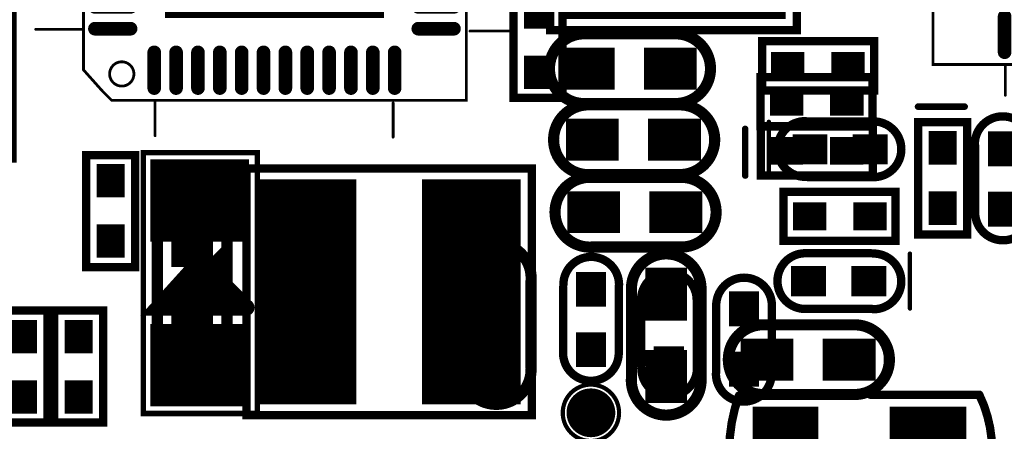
# Model space of a CAD drawing. Extents: x 68 to 180, y 55 to 144.
# Tile 9 of 27: x 83 to 101, y 99 to 106. Entities that reach past the tile are written whole.
import ezdxf

# ---------------------------------------------------------------- set-up
doc = ezdxf.new("R2010")
doc.units = 0
doc.header["$MEASUREMENT"] = 0
doc.layers.get('0').update_dxf_attribs({"linetype": 'CONTINUOUS'})
for name, color, linetype in [('DRIL_NPLTE_THRU_01', 16, 'CONTINUOUS'), ('DRIL_NPLTE_THRU_02', 4, 'CONTINUOUS'), ('DRIL_NPLTE_THRU_03', 96, 'CONTINUOUS'), ('DRIL_NPLTE_THRU_04', 136, 'CONTINUOUS'), ('DRIL_NPLTE_THRU_05', 34, 'CONTINUOUS'), ('DRIL_NPLTE_THRU_06', 176, 'CONTINUOUS'), ('DRIL_PLTE_THRU_01', 16, 'CONTINUOUS'), ('DRIL_PLTE_THRU_02', 4, 'CONTINUOUS'), ('DRIL_PLTE_THRU_03', 96, 'CONTINUOUS'), ('DRIL_PLTE_THRU_04', 136, 'CONTINUOUS'), ('DRIL_PLTE_THRU_05', 34, 'CONTINUOUS'), ('DRIL_PLTE_THRU_06', 176, 'CONTINUOUS'), ('DRIL_SYMBOL', 2, 'CONTINUOUS'), ('PADS_BOT', 5, 'CONTINUOUS'), ('PADS_INNER', 1, 'CONTINUOUS'), ('PADS_TOP', 1, 'CONTINUOUS'), ('PART_BOT_2DLINE_00', 253, 'CONTINUOUS'), ('PART_TOP_2DLINE_00', 67, 'CONTINUOUS'), ('PART_TOP_2DLINE_01', 67, 'CONTINUOUS')]:
    doc.layers.add(name, color=color, linetype=linetype)

# ---------------------------------------------------------------- blocks, each defined once
blk = doc.blocks.new('SMOOTH_0$2032')
at = {"const_width": 0.1016}
blk.add_lwpolyline([(-0.0508, 0, 1), (0.0508, 0, 1)], format="xyb", close=True, dxfattribs=at)
blk = doc.blocks.new('PART_BODY_TOP_5734')
at = {"layer": 'PART_TOP_2DLINE_00', "const_width": 0.2032}
blk.add_lwpolyline([(-0.025146, 0.635), (1.575054, 0.635, -1.036434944), (1.575054, -0.635), (-0.025146, -0.635, -1.07236871)], format="xyb", close=True, dxfattribs=at)
at = {"layer": 'PART_TOP_2DLINE_00'}
for p in [(-0.025146, 0.635), (1.575054, 0.635), (-0.025146, -0.635), (1.575054, -0.635)]:
    blk.add_blockref('SMOOTH_0$2032', p, dxfattribs=at)
blk = doc.blocks.new('DRIL_HOLE_0')
blk.add_lwpolyline([(0, 0, 1), (0, 0, 1)], format="xyb", close=True)
blk = doc.blocks.new('PAD_0')
blk.add_lwpolyline([(0, 0, 1), (0, 0, 1)], format="xyb", close=True)
blk = doc.blocks.new('PAD_7')
at = {"const_width": 0.762}
blk.add_lwpolyline([(-0.4826, 0), (0.4826, 0)], dxfattribs=at)
blk = doc.blocks.new('STK_TOP_19')
at = {"layer": 'DRIL_PLTE_THRU_01'}
blk.add_blockref('DRIL_HOLE_0', (0, 0), dxfattribs=at)
at = {"layer": 'DRIL_PLTE_THRU_02'}
blk.add_blockref('DRIL_HOLE_0', (0, 0), dxfattribs=at)
at = {"layer": 'DRIL_PLTE_THRU_03'}
blk.add_blockref('DRIL_HOLE_0', (0, 0), dxfattribs=at)
at = {"layer": 'DRIL_PLTE_THRU_04'}
blk.add_blockref('DRIL_HOLE_0', (0, 0), dxfattribs=at)
at = {"layer": 'DRIL_PLTE_THRU_05'}
blk.add_blockref('DRIL_HOLE_0', (0, 0), dxfattribs=at)
at = {"layer": 'DRIL_PLTE_THRU_06'}
blk.add_blockref('DRIL_HOLE_0', (0, 0), dxfattribs=at)
at = {"layer": 'PADS_BOT'}
blk.add_blockref('PAD_0', (0, 0), dxfattribs=at)
at = {"layer": 'PADS_INNER'}
blk.add_blockref('PAD_0', (0, 0), dxfattribs=at)
at = {"layer": 'PADS_TOP'}
blk.add_blockref('PAD_7', (0, 0), dxfattribs=at)
blk = doc.blocks.new('SYM_TOP_17')
for name, p in [('PART_BODY_TOP_5734', (0, 0)), ('STK_TOP_19', (0, 0)), ('STK_TOP_19', (1.500124, 0))]:
    blk.add_blockref(name, p)
blk = doc.blocks.new('PART_TOP_33')
blk.add_blockref('SYM_TOP_17', (0, 0))
blk = doc.blocks.new('PART_TOP_36')
blk.add_blockref('SYM_TOP_17', (0, 0))
blk = doc.blocks.new('PART_TOP_37')
blk.add_blockref('SYM_TOP_17', (0, 0))
blk = doc.blocks.new('PART_TOP_38')
blk.add_blockref('SYM_TOP_17', (0, 0))
blk = doc.blocks.new('PART_BODY_BOT_5734')
at = {"layer": 'PART_BOT_2DLINE_00', "const_width": 0.2032}
blk.add_lwpolyline([(-0.025146, 0.635), (1.575054, 0.635, -1.036434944), (1.575054, -0.635), (-0.025146, -0.635, -1.07236871)], format="xyb", close=True, dxfattribs=at)
at = {"layer": 'PART_BOT_2DLINE_00'}
for p in [(-0.025146, 0.635), (1.575054, 0.635), (-0.025146, -0.635), (1.575054, -0.635)]:
    blk.add_blockref('SMOOTH_0$2032', p, dxfattribs=at)
blk = doc.blocks.new('STK_BOT_19')
at = {"layer": 'DRIL_PLTE_THRU_01'}
blk.add_blockref('DRIL_HOLE_0', (0, 0), dxfattribs=at)
at = {"layer": 'DRIL_PLTE_THRU_02'}
blk.add_blockref('DRIL_HOLE_0', (0, 0), dxfattribs=at)
at = {"layer": 'DRIL_PLTE_THRU_03'}
blk.add_blockref('DRIL_HOLE_0', (0, 0), dxfattribs=at)
at = {"layer": 'DRIL_PLTE_THRU_04'}
blk.add_blockref('DRIL_HOLE_0', (0, 0), dxfattribs=at)
at = {"layer": 'DRIL_PLTE_THRU_05'}
blk.add_blockref('DRIL_HOLE_0', (0, 0), dxfattribs=at)
at = {"layer": 'DRIL_PLTE_THRU_06'}
blk.add_blockref('DRIL_HOLE_0', (0, 0), dxfattribs=at)
at = {"layer": 'PADS_BOT'}
blk.add_blockref('PAD_7', (0, 0), dxfattribs=at)
at = {"layer": 'PADS_INNER'}
blk.add_blockref('PAD_0', (0, 0), dxfattribs=at)
at = {"layer": 'PADS_TOP'}
blk.add_blockref('PAD_0', (0, 0), dxfattribs=at)
blk = doc.blocks.new('SYM_BOT_17')
for name, p in [('PART_BODY_BOT_5734', (0, 0)), ('STK_BOT_19', (0, 0)), ('STK_BOT_19', (1.500124, 0))]:
    blk.add_blockref(name, p)
blk = doc.blocks.new('PART_BOT_39')
blk.add_blockref('SYM_BOT_17', (0, 0))
blk = doc.blocks.new('PART_BOT_49')
blk.add_blockref('SYM_BOT_17', (0, 0))
blk = doc.blocks.new('SMOOTH_0$1524')
at = {"const_width": 0.0762}
blk.add_lwpolyline([(-0.0381, 0, 1), (0.0381, 0, 1)], format="xyb", close=True, dxfattribs=at)
blk = doc.blocks.new('PART_BODY_TOP_5741')
at = {"layer": 'PART_TOP_2DLINE_01', "const_width": 0.152}
blk.add_lwpolyline([(-1.1, 2.25), (4.1, 2.25), (4.1, -2.25), (-1.1, -2.25)], close=True, dxfattribs=at)
at = {"layer": 'PART_TOP_2DLINE_01'}
for p in [(-1.1, 2.25), (4.1, 2.25), (-1.1, -2.25), (4.1, -2.25)]:
    blk.add_blockref('SMOOTH_0$1524', p, dxfattribs=at)
blk = doc.blocks.new('PAD_10')
at = {"const_width": 1.8}
blk.add_lwpolyline([(-2.05, 0), (2.05, 0)], dxfattribs=at)
blk = doc.blocks.new('STK_TOP_26')
at = {"layer": 'DRIL_PLTE_THRU_01'}
blk.add_blockref('DRIL_HOLE_0', (0, 0), dxfattribs=at)
at = {"layer": 'DRIL_PLTE_THRU_02'}
blk.add_blockref('DRIL_HOLE_0', (0, 0), dxfattribs=at)
at = {"layer": 'DRIL_PLTE_THRU_03'}
blk.add_blockref('DRIL_HOLE_0', (0, 0), dxfattribs=at)
at = {"layer": 'DRIL_PLTE_THRU_04'}
blk.add_blockref('DRIL_HOLE_0', (0, 0), dxfattribs=at)
at = {"layer": 'DRIL_PLTE_THRU_05'}
blk.add_blockref('DRIL_HOLE_0', (0, 0), dxfattribs=at)
at = {"layer": 'DRIL_PLTE_THRU_06'}
blk.add_blockref('DRIL_HOLE_0', (0, 0), dxfattribs=at)
at = {"layer": 'PADS_BOT'}
blk.add_blockref('PAD_0', (0, 0), dxfattribs=at)
at = {"layer": 'PADS_INNER'}
blk.add_blockref('PAD_0', (0, 0), dxfattribs=at)
at = {"layer": 'PADS_TOP', "rotation": 90}
blk.add_blockref('PAD_10', (0, 0), dxfattribs=at)
blk = doc.blocks.new('SYM_TOP_24')
for name, p in [('STK_TOP_26', (0, 0)), ('STK_TOP_26', (3, 0)), ('PART_BODY_TOP_5741', (0, 0))]:
    blk.add_blockref(name, p)
blk = doc.blocks.new('PART_TOP_59')
blk.add_blockref('SYM_TOP_24', (0, 0))
blk = doc.blocks.new('PART_TOP_60')
blk.add_blockref('SYM_TOP_24', (0, 0))
blk = doc.blocks.new('PART_TOP_61')
blk.add_blockref('SYM_TOP_24', (0, 0))
blk = doc.blocks.new('SMOOTH_0$3')
at = {"const_width": 0.15}
blk.add_lwpolyline([(-0.075, 0, 1), (0.075, 0, 1)], format="xyb", close=True, dxfattribs=at)
blk = doc.blocks.new('SMOOTH_0$5')
at = {"const_width": 0.25}
blk.add_lwpolyline([(-0.125, 0, 1), (0.125, 0, 1)], format="xyb", close=True, dxfattribs=at)
blk = doc.blocks.new('SMOOTH_0$1')
at = {"const_width": 0.05}
blk.add_lwpolyline([(-0.025, 0, 1), (0.025, 0, 1)], format="xyb", close=True, dxfattribs=at)
blk = doc.blocks.new('PART_BODY_BOT_5748')
at = {"layer": 'PART_BOT_2DLINE_00', "const_width": 0.1}
blk.add_lwpolyline([(-0.85, 1.05), (3.903, 1.05), (3.903, -1.03), (-0.85, -1.03)], close=True, dxfattribs=at)
at = {"layer": 'PART_BOT_2DLINE_00'}
for points, const_width in [([(1.081, 0.851), (1.081, -0.749), (1.921, 0.011), (1.181, 0.751)], 0.3), ([(1.281, 0.251), (1.281, -0.149), (1.581, 0.151), (1.381, 0.151)], 0.5)]:
    blk.add_lwpolyline(points, dxfattribs=dict(at, const_width=const_width))
for name, p in [('SMOOTH_0$1', (-0.85, 1.05)), ('SMOOTH_0$1', (3.903, 1.05)), ('SMOOTH_0$3', (1.081, 0.851)), ('SMOOTH_0$3', (1.181, 0.751)), ('SMOOTH_0$5', (1.281, 0.251)), ('SMOOTH_0$5', (1.381, 0.151)), ('SMOOTH_0$5', (1.581, 0.151)), ('SMOOTH_0$5', (1.281, -0.149)), ('SMOOTH_0$3', (1.921, 0.011)), ('SMOOTH_0$3', (1.081, -0.749)), ('SMOOTH_0$1', (-0.85, -1.03)), ('SMOOTH_0$1', (3.903, -1.03))]:
    blk.add_blockref(name, p, dxfattribs=at)
blk = doc.blocks.new('PAD_21')
blk.add_lwpolyline([(0, 0), (0, 0)])
blk = doc.blocks.new('PAD_22')
at = {"const_width": 1.5}
blk.add_lwpolyline([(-0.9, 0), (0.9, 0)], dxfattribs=at)
blk = doc.blocks.new('STK_BOT_39')
at = {"layer": 'DRIL_PLTE_THRU_01'}
blk.add_blockref('DRIL_HOLE_0', (0, 0), dxfattribs=at)
at = {"layer": 'DRIL_PLTE_THRU_02'}
blk.add_blockref('DRIL_HOLE_0', (0, 0), dxfattribs=at)
at = {"layer": 'DRIL_PLTE_THRU_03'}
blk.add_blockref('DRIL_HOLE_0', (0, 0), dxfattribs=at)
at = {"layer": 'DRIL_PLTE_THRU_04'}
blk.add_blockref('DRIL_HOLE_0', (0, 0), dxfattribs=at)
at = {"layer": 'DRIL_PLTE_THRU_05'}
blk.add_blockref('DRIL_HOLE_0', (0, 0), dxfattribs=at)
at = {"layer": 'DRIL_PLTE_THRU_06'}
blk.add_blockref('DRIL_HOLE_0', (0, 0), dxfattribs=at)
at = {"layer": 'PADS_BOT', "rotation": 90}
blk.add_blockref('PAD_22', (0, 0), dxfattribs=at)
at = {"layer": 'PADS_INNER'}
blk.add_blockref('PAD_21', (0, 0), dxfattribs=at)
at = {"layer": 'PADS_TOP'}
blk.add_blockref('PAD_21', (0, 0), dxfattribs=at)
blk = doc.blocks.new('SYM_BOT_31')
for name, p in [('STK_BOT_39', (0.03, 0)), ('STK_BOT_39', (3.03, 0)), ('PART_BODY_BOT_5748', (0, 0))]:
    blk.add_blockref(name, p)
blk = doc.blocks.new('PART_BOT_69')
blk.add_blockref('SYM_BOT_31', (0, 0))
blk = doc.blocks.new('SMOOTH_0$0508')
at = {"const_width": 0.0254}
blk.add_lwpolyline([(-0.0127, 0, 1), (0.0127, 0, 1)], format="xyb", close=True, dxfattribs=at)
blk = doc.blocks.new('PART_BODY_TOP_5766')
at = {"layer": 'PART_TOP_2DLINE_00', "const_width": 0.0508}
for points in [[(-2.189, 3.545), (-2.189, 4.061)], [(2.181, 3.534), (2.181, 4.061)], [(-3.532, 2.207), (-4.286, 2.207)], [(3.491, 2.206), (4.237, 2.206)], [(-3.509, -2.206), (-4.355, -2.206)], [(3.567, -2.236), (4.288, -2.236)], [(-2.178, -3.505), (-2.178, -4.144)], [(2.165, -3.546), (2.165, -4.17)]]:
    blk.add_lwpolyline(points, dxfattribs=at)
blk.add_lwpolyline([(-2.969, -3.5), (3.5, -3.5), (3.5, 3.5), (-3.483, 3.5), (-3.483, -2.945), (-3.139, -3.33)], close=True, dxfattribs=at)
blk.add_lwpolyline([(-3.007, -3.018, 1), (-2.564, -3.018, 1)], format="xyb", close=True, dxfattribs=at)
at = {"layer": 'PART_TOP_2DLINE_00'}
for p in [(-2.189, 4.061), (2.181, 4.061), (-3.483, 3.5), (-2.189, 3.545), (2.181, 3.534), (3.5, 3.5), (-4.286, 2.207), (-3.532, 2.207), (3.491, 2.206), (4.237, 2.206), (-4.355, -2.206), (-3.509, -2.206), (3.567, -2.236), (4.288, -2.236), (-3.483, -2.945), (-3.139, -3.33), (-2.969, -3.5), (-2.178, -3.505), (2.165, -3.546), (3.5, -3.5), (-2.178, -4.144), (2.165, -4.17)]:
    blk.add_blockref('SMOOTH_0$0508', p, dxfattribs=at)
blk = doc.blocks.new('PAD_51')
at = {"const_width": 0.12446}
blk.add_lwpolyline([(-0.32554, -0.06223), (0.32554, -0.06223, 1), (0.32554, 0.06223), (-0.32554, 0.06223, 1)], format="xyb", close=True, dxfattribs=at)
blk = doc.blocks.new('STK_TOP_71')
at = {"layer": 'DRIL_NPLTE_THRU_01'}
blk.add_blockref('DRIL_HOLE_0', (0, 0), dxfattribs=at)
at = {"layer": 'DRIL_NPLTE_THRU_02'}
blk.add_blockref('DRIL_HOLE_0', (0, 0), dxfattribs=at)
at = {"layer": 'DRIL_NPLTE_THRU_03'}
blk.add_blockref('DRIL_HOLE_0', (0, 0), dxfattribs=at)
at = {"layer": 'DRIL_NPLTE_THRU_04'}
blk.add_blockref('DRIL_HOLE_0', (0, 0), dxfattribs=at)
at = {"layer": 'DRIL_NPLTE_THRU_05'}
blk.add_blockref('DRIL_HOLE_0', (0, 0), dxfattribs=at)
at = {"layer": 'DRIL_NPLTE_THRU_06'}
blk.add_blockref('DRIL_HOLE_0', (0, 0), dxfattribs=at)
at = {"layer": 'PADS_BOT'}
blk.add_blockref('PAD_0', (0, 0), dxfattribs=at)
at = {"layer": 'PADS_INNER'}
blk.add_blockref('PAD_0', (0, 0), dxfattribs=at)
at = {"layer": 'PADS_TOP', "rotation": 90}
blk.add_blockref('PAD_51', (0, 0), dxfattribs=at)
blk = doc.blocks.new('STK_TOP_70')
at = {"layer": 'DRIL_NPLTE_THRU_01'}
blk.add_blockref('DRIL_HOLE_0', (0, 0), dxfattribs=at)
at = {"layer": 'DRIL_NPLTE_THRU_02'}
blk.add_blockref('DRIL_HOLE_0', (0, 0), dxfattribs=at)
at = {"layer": 'DRIL_NPLTE_THRU_03'}
blk.add_blockref('DRIL_HOLE_0', (0, 0), dxfattribs=at)
at = {"layer": 'DRIL_NPLTE_THRU_04'}
blk.add_blockref('DRIL_HOLE_0', (0, 0), dxfattribs=at)
at = {"layer": 'DRIL_NPLTE_THRU_05'}
blk.add_blockref('DRIL_HOLE_0', (0, 0), dxfattribs=at)
at = {"layer": 'DRIL_NPLTE_THRU_06'}
blk.add_blockref('DRIL_HOLE_0', (0, 0), dxfattribs=at)
at = {"layer": 'PADS_BOT'}
blk.add_blockref('PAD_0', (0, 0), dxfattribs=at)
at = {"layer": 'PADS_INNER'}
blk.add_blockref('PAD_0', (0, 0), dxfattribs=at)
at = {"layer": 'PADS_TOP'}
blk.add_blockref('PAD_51', (0, 0), dxfattribs=at)
blk = doc.blocks.new('DRIL_SYMBOL_1')
at = {"layer": 'DRIL_SYMBOL', "const_width": 0.0508}
for points in [[(0, -0.254), (0, 0.254)], [(-0.254, 0), (0.254, 0)]]:
    blk.add_lwpolyline(points, dxfattribs=at)
blk = doc.blocks.new('DRIL_HOLE_1')
at = {"const_width": 0.5}
blk.add_lwpolyline([(-0.25, 0, 1), (0.25, 0, 1)], format="xyb", close=True, dxfattribs=at)
blk.add_blockref('DRIL_SYMBOL_1', (0, 0))
blk = doc.blocks.new('PAD_52')
at = {"const_width": 3}
blk.add_lwpolyline([(-1.5, 0), (1.5, 0)], dxfattribs=at)
blk = doc.blocks.new('STK_TOP_72')
at = {"layer": 'DRIL_PLTE_THRU_01'}
blk.add_blockref('DRIL_HOLE_1', (0, 0), dxfattribs=at)
at = {"layer": 'DRIL_PLTE_THRU_02'}
blk.add_blockref('DRIL_HOLE_1', (0, 0), dxfattribs=at)
at = {"layer": 'DRIL_PLTE_THRU_03'}
blk.add_blockref('DRIL_HOLE_1', (0, 0), dxfattribs=at)
at = {"layer": 'DRIL_PLTE_THRU_04'}
blk.add_blockref('DRIL_HOLE_1', (0, 0), dxfattribs=at)
at = {"layer": 'DRIL_PLTE_THRU_05'}
blk.add_blockref('DRIL_HOLE_1', (0, 0), dxfattribs=at)
at = {"layer": 'DRIL_PLTE_THRU_06'}
blk.add_blockref('DRIL_HOLE_1', (0, 0), dxfattribs=at)
at = {"layer": 'PADS_BOT'}
blk.add_blockref('PAD_52', (0, 0), dxfattribs=at)
at = {"layer": 'PADS_INNER'}
blk.add_blockref('PAD_52', (0, 0), dxfattribs=at)
at = {"layer": 'PADS_TOP'}
blk.add_blockref('PAD_52', (0, 0), dxfattribs=at)
blk = doc.blocks.new('SYM_TOP_49')
for name, p in [('PART_BODY_TOP_5766', (0, 0)), ('STK_TOP_71', (-2.19329, 2.95)), ('STK_TOP_71', (-1.79451, 2.95)), ('STK_TOP_71', (-1.39573, 2.95)), ('STK_TOP_71', (-0.99695, 2.95)), ('STK_TOP_71', (-0.59817, 2.95)), ('STK_TOP_71', (-0.19939, 2.95)), ('STK_TOP_71', (0.19939, 2.95)), ('STK_TOP_71', (0.59817, 2.95)), ('STK_TOP_71', (0.99695, 2.95)), ('STK_TOP_71', (1.39573, 2.95)), ('STK_TOP_71', (1.79451, 2.95)), ('STK_TOP_71', (2.19329, 2.95)), ('STK_TOP_70', (-2.95, 2.19329)), ('STK_TOP_70', (2.95, 2.19329)), ('STK_TOP_70', (-2.95, 1.79451)), ('STK_TOP_70', (2.95, 1.79451)), ('STK_TOP_70', (-2.95, 1.39573)), ('STK_TOP_72', (0, 0)), ('STK_TOP_70', (2.95, 1.39573)), ('STK_TOP_70', (-2.95, 0.99695)), ('STK_TOP_70', (2.95, 0.99695)), ('STK_TOP_70', (-2.95, 0.59817)), ('STK_TOP_70', (2.95, 0.59817)), ('STK_TOP_70', (-2.95, 0.19939)), ('STK_TOP_70', (2.95, 0.19939)), ('STK_TOP_70', (-2.95, -0.19939)), ('STK_TOP_70', (2.95, -0.19939)), ('STK_TOP_70', (-2.95, -0.59817)), ('STK_TOP_70', (2.95, -0.59817)), ('STK_TOP_70', (-2.95, -0.99695)), ('STK_TOP_70', (2.95, -0.99695)), ('STK_TOP_70', (-2.95, -1.39573)), ('STK_TOP_70', (2.95, -1.39573)), ('STK_TOP_70', (-2.95, -1.79451)), ('STK_TOP_70', (2.95, -1.79451)), ('STK_TOP_70', (-2.95, -2.19329)), ('STK_TOP_70', (2.95, -2.19329)), ('STK_TOP_71', (-2.19329, -2.95)), ('STK_TOP_71', (-1.79451, -2.95)), ('STK_TOP_71', (-1.39573, -2.95)), ('STK_TOP_71', (-0.99695, -2.95)), ('STK_TOP_71', (-0.59817, -2.95)), ('STK_TOP_71', (-0.19939, -2.95)), ('STK_TOP_71', (0.19939, -2.95)), ('STK_TOP_71', (0.59817, -2.95)), ('STK_TOP_71', (0.99695, -2.95)), ('STK_TOP_71', (1.39573, -2.95)), ('STK_TOP_71', (1.79451, -2.95)), ('STK_TOP_71', (2.19329, -2.95))]:
    blk.add_blockref(name, p)
blk = doc.blocks.new('PART_TOP_98')
blk.add_blockref('SYM_TOP_49', (0, 0))
blk = doc.blocks.new('PART_BODY_TOP_5767')
at = {"layer": 'PART_TOP_2DLINE_00', "const_width": 0.0508}
for points in [[(-2.189, 3.545), (-2.189, 4.061)], [(2.181, 3.534), (2.181, 4.061)], [(-3.532, 2.207), (-4.286, 2.207)], [(3.491, 2.206), (4.237, 2.206)], [(-3.509, -2.206), (-4.355, -2.206)], [(3.567, -2.236), (4.288, -2.236)], [(-2.178, -3.505), (-2.178, -4.144)], [(2.165, -3.546), (2.165, -4.17)]]:
    blk.add_lwpolyline(points, dxfattribs=at)
blk.add_lwpolyline([(-2.969, -3.5), (3.5, -3.5), (3.5, 3.5), (-3.483, 3.5), (-3.483, -2.945), (-3.139, -3.33)], close=True, dxfattribs=at)
blk.add_lwpolyline([(-3.007, -3.018, 1), (-2.564, -3.018, 1)], format="xyb", close=True, dxfattribs=at)
at = {"layer": 'PART_TOP_2DLINE_00'}
for p in [(-2.189, 4.061), (2.181, 4.061), (-3.483, 3.5), (-2.189, 3.545), (2.181, 3.534), (3.5, 3.5), (-4.286, 2.207), (-3.532, 2.207), (3.491, 2.206), (4.237, 2.206), (-4.355, -2.206), (-3.509, -2.206), (3.567, -2.236), (4.288, -2.236), (-3.483, -2.945), (-3.139, -3.33), (-2.969, -3.5), (-2.178, -3.505), (2.165, -3.546), (3.5, -3.5), (-2.178, -4.144), (2.165, -4.17)]:
    blk.add_blockref('SMOOTH_0$0508', p, dxfattribs=at)
blk = doc.blocks.new('DRIL_SYMBOL_2$5')
at = {"layer": 'DRIL_SYMBOL', "const_width": 0.0508}
for points in [[(0, -0.254), (0, 0.254)], [(-0.254, 0), (0.254, 0)]]:
    blk.add_lwpolyline(points, dxfattribs=at)
blk = doc.blocks.new('DRIL_HOLE_2$5')
at = {"const_width": 1.25}
blk.add_lwpolyline([(-0.625, 0, 1), (0.625, 0, 1)], format="xyb", close=True, dxfattribs=at)
blk.add_blockref('DRIL_SYMBOL_2$5', (0, 0))
blk = doc.blocks.new('PAD_53')
at = {"const_width": 4}
blk.add_lwpolyline([(-2, 0), (2, 0)], dxfattribs=at)
blk = doc.blocks.new('STK_TOP_73')
at = {"layer": 'DRIL_PLTE_THRU_01'}
blk.add_blockref('DRIL_HOLE_2$5', (0, 0), dxfattribs=at)
at = {"layer": 'DRIL_PLTE_THRU_02'}
blk.add_blockref('DRIL_HOLE_2$5', (0, 0), dxfattribs=at)
at = {"layer": 'DRIL_PLTE_THRU_03'}
blk.add_blockref('DRIL_HOLE_2$5', (0, 0), dxfattribs=at)
at = {"layer": 'DRIL_PLTE_THRU_04'}
blk.add_blockref('DRIL_HOLE_2$5', (0, 0), dxfattribs=at)
at = {"layer": 'DRIL_PLTE_THRU_05'}
blk.add_blockref('DRIL_HOLE_2$5', (0, 0), dxfattribs=at)
at = {"layer": 'DRIL_PLTE_THRU_06'}
blk.add_blockref('DRIL_HOLE_2$5', (0, 0), dxfattribs=at)
at = {"layer": 'PADS_BOT'}
blk.add_blockref('PAD_53', (0, 0), dxfattribs=at)
at = {"layer": 'PADS_INNER'}
blk.add_blockref('PAD_53', (0, 0), dxfattribs=at)
at = {"layer": 'PADS_TOP'}
blk.add_blockref('PAD_53', (0, 0), dxfattribs=at)
blk = doc.blocks.new('SYM_TOP_50')
for name, p in [('PART_BODY_TOP_5767', (0, 0)), ('STK_TOP_71', (-2.19329, 2.95)), ('STK_TOP_71', (-1.79451, 2.95)), ('STK_TOP_71', (-1.39573, 2.95)), ('STK_TOP_71', (-0.99695, 2.95)), ('STK_TOP_71', (-0.59817, 2.95)), ('STK_TOP_71', (-0.19939, 2.95)), ('STK_TOP_71', (0.19939, 2.95)), ('STK_TOP_71', (0.59817, 2.95)), ('STK_TOP_71', (0.99695, 2.95)), ('STK_TOP_71', (1.39573, 2.95)), ('STK_TOP_71', (1.79451, 2.95)), ('STK_TOP_71', (2.19329, 2.95)), ('STK_TOP_70', (-2.95, 2.19329)), ('STK_TOP_70', (2.95, 2.19329)), ('STK_TOP_73', (0, 0)), ('STK_TOP_70', (-2.95, 1.79451)), ('STK_TOP_70', (2.95, 1.79451)), ('STK_TOP_70', (-2.95, 1.39573)), ('STK_TOP_70', (2.95, 1.39573)), ('STK_TOP_70', (-2.95, 0.99695)), ('STK_TOP_70', (2.95, 0.99695)), ('STK_TOP_70', (-2.95, 0.59817)), ('STK_TOP_70', (2.95, 0.59817)), ('STK_TOP_70', (-2.95, 0.19939)), ('STK_TOP_70', (2.95, 0.19939)), ('STK_TOP_70', (-2.95, -0.19939)), ('STK_TOP_70', (2.95, -0.19939)), ('STK_TOP_70', (-2.95, -0.59817)), ('STK_TOP_70', (2.95, -0.59817)), ('STK_TOP_70', (-2.95, -0.99695)), ('STK_TOP_70', (2.95, -0.99695)), ('STK_TOP_70', (-2.95, -1.39573)), ('STK_TOP_70', (2.95, -1.39573)), ('STK_TOP_70', (-2.95, -1.79451)), ('STK_TOP_70', (2.95, -1.79451)), ('STK_TOP_70', (-2.95, -2.19329)), ('STK_TOP_70', (2.95, -2.19329)), ('STK_TOP_71', (-2.19329, -2.95)), ('STK_TOP_71', (-1.79451, -2.95)), ('STK_TOP_71', (-1.39573, -2.95)), ('STK_TOP_71', (-0.99695, -2.95)), ('STK_TOP_71', (-0.59817, -2.95)), ('STK_TOP_71', (-0.19939, -2.95)), ('STK_TOP_71', (0.19939, -2.95)), ('STK_TOP_71', (0.59817, -2.95)), ('STK_TOP_71', (0.99695, -2.95)), ('STK_TOP_71', (1.39573, -2.95)), ('STK_TOP_71', (1.79451, -2.95)), ('STK_TOP_71', (2.19329, -2.95))]:
    blk.add_blockref(name, p)
blk = doc.blocks.new('PART_TOP_99')
blk.add_blockref('SYM_TOP_50', (0, 0))
blk = doc.blocks.new('PART_BODY_TOP_5731')
at = {"layer": 'PART_TOP_2DLINE_00', "const_width": 0.152}
blk.add_lwpolyline([(-1.028, -0.449), (-1.028, 0.446), (1.015, 0.446), (1.015, -0.449)], close=True, dxfattribs=at)
at = {"layer": 'PART_TOP_2DLINE_00'}
for p in [(-1.028, 0.446), (1.015, 0.446), (-1.028, -0.449), (1.015, -0.449)]:
    blk.add_blockref('SMOOTH_0$1524', p, dxfattribs=at)
blk = doc.blocks.new('PAD_1')
at = {"const_width": 0.508}
blk.add_lwpolyline([(-0.305, 0), (0.305, 0)], dxfattribs=at)
blk = doc.blocks.new('STK_TOP_14')
at = {"layer": 'DRIL_PLTE_THRU_01'}
blk.add_blockref('DRIL_HOLE_0', (0, 0), dxfattribs=at)
at = {"layer": 'DRIL_PLTE_THRU_02'}
blk.add_blockref('DRIL_HOLE_0', (0, 0), dxfattribs=at)
at = {"layer": 'DRIL_PLTE_THRU_03'}
blk.add_blockref('DRIL_HOLE_0', (0, 0), dxfattribs=at)
at = {"layer": 'DRIL_PLTE_THRU_04'}
blk.add_blockref('DRIL_HOLE_0', (0, 0), dxfattribs=at)
at = {"layer": 'DRIL_PLTE_THRU_05'}
blk.add_blockref('DRIL_HOLE_0', (0, 0), dxfattribs=at)
at = {"layer": 'DRIL_PLTE_THRU_06'}
blk.add_blockref('DRIL_HOLE_0', (0, 0), dxfattribs=at)
at = {"layer": 'PADS_BOT'}
blk.add_blockref('PAD_0', (0, 0), dxfattribs=at)
at = {"layer": 'PADS_INNER'}
blk.add_blockref('PAD_0', (0, 0), dxfattribs=at)
at = {"layer": 'PADS_TOP'}
blk.add_blockref('PAD_1', (0, 0), dxfattribs=at)
blk = doc.blocks.new('SYM_TOP_14')
for name, p in [('PART_BODY_TOP_5731', (0, 0)), ('STK_TOP_14', (-0.55, 0)), ('STK_TOP_14', (0.55, 0))]:
    blk.add_blockref(name, p)
blk = doc.blocks.new('PART_TOP_129')
blk.add_blockref('SYM_TOP_14', (0, 0))
blk = doc.blocks.new('PART_TOP_131')
blk.add_blockref('SYM_TOP_14', (0, 0))
blk = doc.blocks.new('PART_BODY_BOT_5731')
at = {"layer": 'PART_BOT_2DLINE_00', "const_width": 0.152}
blk.add_lwpolyline([(-1.028, -0.449), (-1.028, 0.446), (1.015, 0.446), (1.015, -0.449)], close=True, dxfattribs=at)
at = {"layer": 'PART_BOT_2DLINE_00'}
for p in [(-1.028, 0.446), (1.015, 0.446), (-1.028, -0.449), (1.015, -0.449)]:
    blk.add_blockref('SMOOTH_0$1524', p, dxfattribs=at)
blk = doc.blocks.new('STK_BOT_14')
at = {"layer": 'DRIL_PLTE_THRU_01'}
blk.add_blockref('DRIL_HOLE_0', (0, 0), dxfattribs=at)
at = {"layer": 'DRIL_PLTE_THRU_02'}
blk.add_blockref('DRIL_HOLE_0', (0, 0), dxfattribs=at)
at = {"layer": 'DRIL_PLTE_THRU_03'}
blk.add_blockref('DRIL_HOLE_0', (0, 0), dxfattribs=at)
at = {"layer": 'DRIL_PLTE_THRU_04'}
blk.add_blockref('DRIL_HOLE_0', (0, 0), dxfattribs=at)
at = {"layer": 'DRIL_PLTE_THRU_05'}
blk.add_blockref('DRIL_HOLE_0', (0, 0), dxfattribs=at)
at = {"layer": 'DRIL_PLTE_THRU_06'}
blk.add_blockref('DRIL_HOLE_0', (0, 0), dxfattribs=at)
at = {"layer": 'PADS_BOT'}
blk.add_blockref('PAD_1', (0, 0), dxfattribs=at)
at = {"layer": 'PADS_INNER'}
blk.add_blockref('PAD_0', (0, 0), dxfattribs=at)
at = {"layer": 'PADS_TOP'}
blk.add_blockref('PAD_0', (0, 0), dxfattribs=at)
blk = doc.blocks.new('SYM_BOT_14')
for name, p in [('PART_BODY_BOT_5731', (0, 0)), ('STK_BOT_14', (-0.55, 0)), ('STK_BOT_14', (0.55, 0))]:
    blk.add_blockref(name, p)
blk = doc.blocks.new('PART_BOT_135')
blk.add_blockref('SYM_BOT_14', (0, 0))
blk = doc.blocks.new('PART_TOP_189')
blk.add_blockref('SYM_TOP_14', (0, 0))
blk = doc.blocks.new('PART_TOP_190')
blk.add_blockref('SYM_TOP_14', (0, 0))
blk = doc.blocks.new('PART_BOT_201')
blk.add_blockref('SYM_BOT_14', (0, 0))
blk = doc.blocks.new('PART_BOT_216')
blk.add_blockref('SYM_BOT_14', (0, 0))
blk = doc.blocks.new('PART_BODY_TOP_5792')
at = {"layer": 'PART_TOP_2DLINE_00', "const_width": 0.1524}
for points in [[(-0.6096, -0.508, -1), (-0.6096, 0.508)], [(0.633804, 0.502572, -1), (0.633804, -0.513428)]]:
    blk.add_lwpolyline(points, format="xyb", dxfattribs=at)
for points in [[(-0.6096, 0.508), (0.5842, 0.508)], [(-0.5842, -0.508), (0.6096, -0.508)]]:
    blk.add_lwpolyline(points, dxfattribs=at)
at = {"layer": 'PART_TOP_2DLINE_00'}
for p in [(-0.6096, 0.508), (-0.6096, 0.508), (0.5842, 0.508), (0.633804, 0.502572), (-0.6096, -0.508), (-0.5842, -0.508), (0.6096, -0.508), (0.633804, -0.513428)]:
    blk.add_blockref('SMOOTH_0$1524', p, dxfattribs=at)
blk = doc.blocks.new('PAD_79')
at = {"const_width": 0.55}
blk.add_lwpolyline([(-0.3175, 0), (0.3175, 0)], dxfattribs=at)
blk = doc.blocks.new('STK_TOP_110')
at = {"layer": 'DRIL_PLTE_THRU_01'}
blk.add_blockref('DRIL_HOLE_0', (0, 0), dxfattribs=at)
at = {"layer": 'DRIL_PLTE_THRU_02'}
blk.add_blockref('DRIL_HOLE_0', (0, 0), dxfattribs=at)
at = {"layer": 'DRIL_PLTE_THRU_03'}
blk.add_blockref('DRIL_HOLE_0', (0, 0), dxfattribs=at)
at = {"layer": 'DRIL_PLTE_THRU_04'}
blk.add_blockref('DRIL_HOLE_0', (0, 0), dxfattribs=at)
at = {"layer": 'DRIL_PLTE_THRU_05'}
blk.add_blockref('DRIL_HOLE_0', (0, 0), dxfattribs=at)
at = {"layer": 'DRIL_PLTE_THRU_06'}
blk.add_blockref('DRIL_HOLE_0', (0, 0), dxfattribs=at)
at = {"layer": 'PADS_BOT'}
blk.add_blockref('PAD_0', (0, 0), dxfattribs=at)
at = {"layer": 'PADS_INNER'}
blk.add_blockref('PAD_0', (0, 0), dxfattribs=at)
at = {"layer": 'PADS_TOP'}
blk.add_blockref('PAD_79', (0, 0), dxfattribs=at)
blk = doc.blocks.new('SYM_TOP_75')
for name, p in [('PART_BODY_TOP_5792', (0, 0)), ('STK_TOP_110', (-0.55, 0)), ('STK_TOP_110', (0.55, 0))]:
    blk.add_blockref(name, p)
blk = doc.blocks.new('PART_TOP_356')
blk.add_blockref('SYM_TOP_75', (0, 0))
blk = doc.blocks.new('PART_BODY_BOT_5792')
at = {"layer": 'PART_BOT_2DLINE_00', "const_width": 0.1524}
for points in [[(-0.6096, -0.508, -1), (-0.6096, 0.508)], [(0.633804, 0.502572, -1), (0.633804, -0.513428)]]:
    blk.add_lwpolyline(points, format="xyb", dxfattribs=at)
for points in [[(-0.6096, 0.508), (0.5842, 0.508)], [(-0.5842, -0.508), (0.6096, -0.508)]]:
    blk.add_lwpolyline(points, dxfattribs=at)
at = {"layer": 'PART_BOT_2DLINE_00'}
for p in [(-0.6096, 0.508), (-0.6096, 0.508), (0.5842, 0.508), (0.633804, 0.502572), (-0.6096, -0.508), (-0.5842, -0.508), (0.6096, -0.508), (0.633804, -0.513428)]:
    blk.add_blockref('SMOOTH_0$1524', p, dxfattribs=at)
blk = doc.blocks.new('STK_BOT_110')
at = {"layer": 'DRIL_PLTE_THRU_01'}
blk.add_blockref('DRIL_HOLE_0', (0, 0), dxfattribs=at)
at = {"layer": 'DRIL_PLTE_THRU_02'}
blk.add_blockref('DRIL_HOLE_0', (0, 0), dxfattribs=at)
at = {"layer": 'DRIL_PLTE_THRU_03'}
blk.add_blockref('DRIL_HOLE_0', (0, 0), dxfattribs=at)
at = {"layer": 'DRIL_PLTE_THRU_04'}
blk.add_blockref('DRIL_HOLE_0', (0, 0), dxfattribs=at)
at = {"layer": 'DRIL_PLTE_THRU_05'}
blk.add_blockref('DRIL_HOLE_0', (0, 0), dxfattribs=at)
at = {"layer": 'DRIL_PLTE_THRU_06'}
blk.add_blockref('DRIL_HOLE_0', (0, 0), dxfattribs=at)
at = {"layer": 'PADS_BOT'}
blk.add_blockref('PAD_79', (0, 0), dxfattribs=at)
at = {"layer": 'PADS_INNER'}
blk.add_blockref('PAD_0', (0, 0), dxfattribs=at)
at = {"layer": 'PADS_TOP'}
blk.add_blockref('PAD_0', (0, 0), dxfattribs=at)
blk = doc.blocks.new('SYM_BOT_75')
for name, p in [('PART_BODY_BOT_5792', (0, 0)), ('STK_BOT_110', (-0.55, 0)), ('STK_BOT_110', (0.55, 0))]:
    blk.add_blockref(name, p)
blk = doc.blocks.new('PART_BOT_371')
blk.add_blockref('SYM_BOT_75', (0, 0))
blk = doc.blocks.new('PART_TOP_430')
blk.add_blockref('SYM_TOP_75', (0, 0))
blk = doc.blocks.new('PART_BOT_431')
blk.add_blockref('SYM_BOT_75', (0, 0))
blk = doc.blocks.new('PART_TOP_476')
blk.add_blockref('SYM_TOP_17', (0, 0))
blk = doc.blocks.new('PART_BODY_TOP_5800')
at = {"layer": 'PART_TOP_2DLINE_00', "const_width": 0.0762}
blk.add_lwpolyline([(0.514, 0, 1), (-0.514, 0, 1)], format="xyb", close=True, dxfattribs=at)
blk = doc.blocks.new('PAD_85')
at = {"const_width": 0.4445}
blk.add_lwpolyline([(0, -0.22225, 1), (0, 0.22225, 1)], format="xyb", close=True, dxfattribs=at)
blk = doc.blocks.new('STK_TOP_119')
at = {"layer": 'DRIL_PLTE_THRU_01'}
blk.add_blockref('DRIL_HOLE_0', (0, 0), dxfattribs=at)
at = {"layer": 'DRIL_PLTE_THRU_02'}
blk.add_blockref('DRIL_HOLE_0', (0, 0), dxfattribs=at)
at = {"layer": 'DRIL_PLTE_THRU_03'}
blk.add_blockref('DRIL_HOLE_0', (0, 0), dxfattribs=at)
at = {"layer": 'DRIL_PLTE_THRU_04'}
blk.add_blockref('DRIL_HOLE_0', (0, 0), dxfattribs=at)
at = {"layer": 'DRIL_PLTE_THRU_05'}
blk.add_blockref('DRIL_HOLE_0', (0, 0), dxfattribs=at)
at = {"layer": 'DRIL_PLTE_THRU_06'}
blk.add_blockref('DRIL_HOLE_0', (0, 0), dxfattribs=at)
at = {"layer": 'PADS_BOT'}
blk.add_blockref('PAD_0', (0, 0), dxfattribs=at)
at = {"layer": 'PADS_INNER'}
blk.add_blockref('PAD_0', (0, 0), dxfattribs=at)
at = {"layer": 'PADS_TOP'}
blk.add_blockref('PAD_85', (0, 0), dxfattribs=at)
blk = doc.blocks.new('SYM_TOP_83')
for name in ['PART_BODY_TOP_5800', 'STK_TOP_119']:
    blk.add_blockref(name, (0, 0))
blk = doc.blocks.new('PART_TOP_522')
blk.add_blockref('SYM_TOP_83', (0, 0))
blk = doc.blocks.new('PART_BODY_BOT_5801')
at = {"layer": 'PART_BOT_2DLINE_00', "const_width": 0.152}
for points in [[(-0.25, 1.016), (-2.235, 1.016, 0.230409), (-2.235, -1.016), (-0.25, -1.016)], [(0.2, -1), (2.15, -1, 0.176327), (2.15, 1), (0.15, 1)]]:
    blk.add_lwpolyline(points, format="xyb", dxfattribs=at)
at = {"layer": 'PART_BOT_2DLINE_00'}
for p in [(-2.235, 1.016), (-0.25, 1.016), (0.15, 1), (2.15, 1), (-2.235, -1.016), (-0.25, -1.016), (0.2, -1), (2.15, -1)]:
    blk.add_blockref('SMOOTH_0$1524', p, dxfattribs=at)
blk = doc.blocks.new('PAD_86')
at = {"const_width": 1.399997}
blk.add_lwpolyline([(-0.799998, 0), (0.799998, 0)], dxfattribs=at)
blk = doc.blocks.new('STK_BOT_23')
at = {"layer": 'DRIL_PLTE_THRU_01'}
blk.add_blockref('DRIL_HOLE_0', (0, 0), dxfattribs=at)
at = {"layer": 'DRIL_PLTE_THRU_02'}
blk.add_blockref('DRIL_HOLE_0', (0, 0), dxfattribs=at)
at = {"layer": 'DRIL_PLTE_THRU_03'}
blk.add_blockref('DRIL_HOLE_0', (0, 0), dxfattribs=at)
at = {"layer": 'DRIL_PLTE_THRU_04'}
blk.add_blockref('DRIL_HOLE_0', (0, 0), dxfattribs=at)
at = {"layer": 'DRIL_PLTE_THRU_05'}
blk.add_blockref('DRIL_HOLE_0', (0, 0), dxfattribs=at)
at = {"layer": 'DRIL_PLTE_THRU_06'}
blk.add_blockref('DRIL_HOLE_0', (0, 0), dxfattribs=at)
at = {"layer": 'PADS_BOT', "rotation": 90}
blk.add_blockref('PAD_86', (0, 0), dxfattribs=at)
at = {"layer": 'PADS_INNER'}
blk.add_blockref('PAD_0', (0, 0), dxfattribs=at)
at = {"layer": 'PADS_TOP'}
blk.add_blockref('PAD_0', (0, 0), dxfattribs=at)
blk = doc.blocks.new('PAD_87')
at = {"const_width": 1.199997}
blk.add_lwpolyline([(-0.799998, 0), (0.799998, 0)], dxfattribs=at)
blk = doc.blocks.new('STK_BOT_22')
at = {"layer": 'DRIL_PLTE_THRU_01'}
blk.add_blockref('DRIL_HOLE_0', (0, 0), dxfattribs=at)
at = {"layer": 'DRIL_PLTE_THRU_02'}
blk.add_blockref('DRIL_HOLE_0', (0, 0), dxfattribs=at)
at = {"layer": 'DRIL_PLTE_THRU_03'}
blk.add_blockref('DRIL_HOLE_0', (0, 0), dxfattribs=at)
at = {"layer": 'DRIL_PLTE_THRU_04'}
blk.add_blockref('DRIL_HOLE_0', (0, 0), dxfattribs=at)
at = {"layer": 'DRIL_PLTE_THRU_05'}
blk.add_blockref('DRIL_HOLE_0', (0, 0), dxfattribs=at)
at = {"layer": 'DRIL_PLTE_THRU_06'}
blk.add_blockref('DRIL_HOLE_0', (0, 0), dxfattribs=at)
at = {"layer": 'PADS_BOT', "rotation": 90}
blk.add_blockref('PAD_87', (0, 0), dxfattribs=at)
at = {"layer": 'PADS_INNER'}
blk.add_blockref('PAD_0', (0, 0), dxfattribs=at)
at = {"layer": 'PADS_TOP'}
blk.add_blockref('PAD_0', (0, 0), dxfattribs=at)
blk = doc.blocks.new('SYM_BOT_84')
for name, p in [('STK_BOT_23', (-1.3, 0)), ('STK_BOT_22', (1.3, 0)), ('PART_BODY_BOT_5801', (0, 0))]:
    blk.add_blockref(name, p)
blk = doc.blocks.new('PART_BOT_527')
blk.add_blockref('SYM_BOT_84', (0, 0))
blk = doc.blocks.new('SMOOTH_0$08001')
at = {"const_width": 0.040005}
blk.add_lwpolyline([(-0.020002, 0, 1), (0.020002, 0, 1)], format="xyb", close=True, dxfattribs=at)
blk = doc.blocks.new('PART_BODY_TOP_5802')
at = {"layer": 'PART_TOP_2DLINE_00', "const_width": 0.1524}
for points in [[(-0.6096, -0.508, -1), (-0.6096, 0.508)], [(0.633804, 0.502572, -1), (0.633804, -0.513428)]]:
    blk.add_lwpolyline(points, format="xyb", dxfattribs=at)
at = {"layer": 'PART_TOP_2DLINE_00'}
for points, const_width in [([(-0.6096, 0.508), (0.5842, 0.508)], 0.1524), ([(1.3, 0.5), (1.3, -0.5)], 0.08001), ([(-0.5842, -0.508), (0.6096, -0.508)], 0.1524)]:
    blk.add_lwpolyline(points, dxfattribs=dict(at, const_width=const_width))
for name, p in [('SMOOTH_0$1524', (-0.6096, 0.508)), ('SMOOTH_0$1524', (-0.6096, 0.508)), ('SMOOTH_0$1524', (0.5842, 0.508)), ('SMOOTH_0$1524', (0.633804, 0.502572)), ('SMOOTH_0$08001', (1.3, 0.5)), ('SMOOTH_0$1524', (-0.6096, -0.508)), ('SMOOTH_0$1524', (-0.5842, -0.508)), ('SMOOTH_0$1524', (0.6096, -0.508)), ('SMOOTH_0$1524', (0.633804, -0.513428)), ('SMOOTH_0$08001', (1.3, -0.5))]:
    blk.add_blockref(name, p, dxfattribs=at)
blk = doc.blocks.new('SYM_TOP_85')
for name, p in [('PART_BODY_TOP_5802', (0, 0)), ('STK_TOP_110', (-0.55, 0)), ('STK_TOP_110', (0.55, 0))]:
    blk.add_blockref(name, p)
blk = doc.blocks.new('PART_TOP_535')
blk.add_blockref('SYM_TOP_85', (0, 0))
blk = doc.blocks.new('PART_TOP_536')
blk.add_blockref('SYM_TOP_85', (0, 0))
blk = doc.blocks.new('SMOOTH_0$12')
at = {"const_width": 0.06}
blk.add_lwpolyline([(-0.03, 0, 1), (0.03, 0, 1)], format="xyb", close=True, dxfattribs=at)
blk = doc.blocks.new('PART_BODY_BOT_5803')
at = {"layer": 'PART_BOT_2DLINE_00', "const_width": 0.152}
blk.add_lwpolyline([(-1.028, -0.449), (-1.028, 0.446), (1.015, 0.446), (1.015, -0.449)], close=True, dxfattribs=at)
at = {"layer": 'PART_BOT_2DLINE_00', "const_width": 0.12}
blk.add_lwpolyline([(1.3, -0.45), (1.3, 0.4)], dxfattribs=at)
at = {"layer": 'PART_BOT_2DLINE_00'}
for name, p in [('SMOOTH_0$1524', (-1.028, 0.446)), ('SMOOTH_0$1524', (1.015, 0.446)), ('SMOOTH_0$12', (1.3, 0.4)), ('SMOOTH_0$1524', (-1.028, -0.449)), ('SMOOTH_0$1524', (1.015, -0.449)), ('SMOOTH_0$12', (1.3, -0.45))]:
    blk.add_blockref(name, p, dxfattribs=at)
blk = doc.blocks.new('SYM_BOT_86')
for name, p in [('PART_BODY_BOT_5803', (0, 0)), ('STK_BOT_14', (-0.55, 0)), ('STK_BOT_14', (0.55, 0))]:
    blk.add_blockref(name, p)
blk = doc.blocks.new('PART_BOT_541')
blk.add_blockref('SYM_BOT_86', (0, 0))
blk = doc.blocks.new('PART_BOT_546')
blk.add_blockref('SYM_BOT_86', (0, 0))

msp = doc.modelspace()

# ---------------------------------------------------------------- block references
for name, p, rotation in [('PART_TOP_98', (103.029, 108.822), 180), ('PART_TOP_60', (94.792, 107.05), 90), ('PART_TOP_59', (80.486, 107.71), 270), ('PART_TOP_129', (97.428, 105.297), 180), ('PART_TOP_535', (97.834, 103.777), 180), ('PART_TOP_38', (86.013, 102.115), 270), ('PART_TOP_356', (93.288, 100.674), 90), ('PART_TOP_476', (94.662, 99.637), 90), ('PART_TOP_430', (96.082, 100.319), 270), ('PART_TOP_190', (82.925, 99.811), 270), ('PART_TOP_189', (83.941, 99.811), 270)]:
    msp.add_blockref(name, p, dxfattribs=dict(rotation=rotation))
for name, p in [('PART_TOP_99', (87.514, 108.168)), ('PART_TOP_33', (93.237, 105.246)), ('PART_TOP_36', (93.313, 103.951)), ('PART_TOP_61', (88.107, 101.179)), ('PART_TOP_37', (93.339, 102.63)), ('PART_TOP_131', (97.828, 102.556)), ('PART_TOP_536', (97.809, 101.374)), ('PART_TOP_522', (93.288, 98.973))]:
    msp.add_blockref(name, p)
at = {"xscale": -1}
for name, p, rotation in [('PART_BOT_216', (92.323, 105.729), 90), ('PART_BOT_135', (97.408, 104.643), 180), ('PART_BOT_541', (99.707, 103.254), 270), ('PART_BOT_371', (100.806, 103.235), 270), ('PART_BOT_201', (84.525, 102.656), 270), ('PART_BOT_69', (86.15, 99.811), 270), ('PART_BOT_49', (91.561, 101.36), 90), ('PART_BOT_431', (94.71, 100.42), 90), ('PART_BOT_39', (96.501, 99.942), 180)]:
    msp.add_blockref(name, p, dxfattribs=dict(at, rotation=rotation))
for name, p in [('PART_BOT_546', (97.403, 103.748)), ('PART_BOT_527', (98.139, 98.287))]:
    msp.add_blockref(name, p, dxfattribs=at)

doc.saveas('drawing.dxf')
